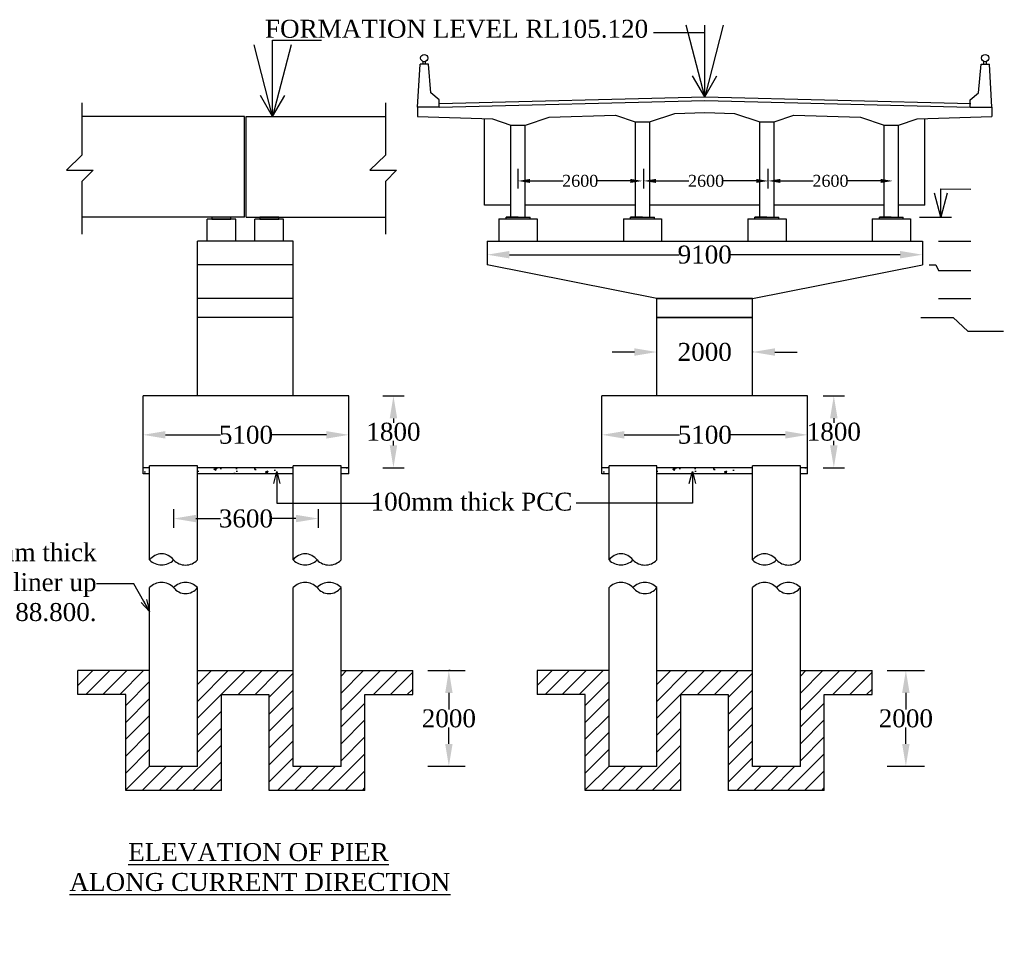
# Model space of a CAD drawing. Header units: millimetres. Extents: x 103078 to 25259364, y -3207472 to 3138455.
# Tile 7 of 12: x 8354938 to 8396086, y -1151774 to -1112699. Entities that reach past the tile are written whole.
import ezdxf

# ---------------------------------------------------------------- set-up
doc = ezdxf.new("R2010")
doc.units = ezdxf.units.MM
doc.header["$LTSCALE"] = 60
doc.header["$MEASUREMENT"] = 0
doc.styles.get("Standard").update_dxf_attribs({"font": 'times.ttf'})
doc.styles.add('style1', font='txt.shx', dxfattribs={"height": 1})
doc.dimstyles.get("Standard").update_dxf_attribs({"dimtxt": 400, "dimasz": 215, "dimexe": 0.18, "dimexo": 0.0625, "dimgap": 0.09, "dimtad": 0, "dimtih": 1, "dimtoh": 1, "dimdec": 0, "dimzin": 4, "dimdsep": 46, "dimtxsty": 'Standard', "dimblk": 'OPEN90', "dimcen": 0, "dimadec": 0, "dimazin": 1, "dimtfac": 1, "dimtdec": 0, "dimtix": 1, "dimtofl": 0, "dimtmove": 0, "dimatfit": 3, "dimldrblk": 'OPEN30', "dimfxl": 1, "dimtolj": 1, "dimtzin": 0, "dimarcsym": 0})

# ---------------------------------------------------------------- blocks, each defined once
blk = doc.blocks.new('*D130')
at = {"color": 0, "linetype": 'Continuous', "lineweight": -2, "transparency": 16777216}
for p, q in [((8370557, -1128431), (8370557, -1128431)), ((8370557, -1129366), (8370557, -1129549)), ((8370557, -1130495), (8370557, -1130312)), ((8370557, -1131430), (8370557, -1131430))]:
    blk.add_line(p, q, dxfattribs=at)
for points in [[(8370401, -1129366), (8370713, -1129366), (8370557, -1128431)], [(8370401, -1130495), (8370713, -1130495), (8370557, -1131430)]]:
    blk.add_solid(points, dxfattribs=at)
at = {"layer": 'Defpoints', "color": 0, "linetype": 'Continuous', "lineweight": -2, "transparency": 16777216}
for p in [(8370557, -1128431), (8370557, -1131430), (8370557, -1131430)]:
    blk.add_point(p, dxfattribs=at)
at = {"color": 0, "linetype": 'Continuous', "transparency": 16777216, "insert": (8370557, -1129931), "char_height": 500, "attachment_point": 5}
blk.add_mtext('\\A1;{\\fTimes New Roman|b0|i0|c0|p18;\\H1.5x;1800}', dxfattribs=at)
blk = doc.blocks.new('*D131')
at = {"color": 0, "linetype": 'Continuous', "lineweight": -2, "transparency": 16777216}
for p, q in [((8379270, -1130056), (8379270, -1130056)), ((8380205, -1130056), (8382508, -1130056)), ((8386933, -1130056), (8384630, -1130056)), ((8387868, -1130056), (8387868, -1130056))]:
    blk.add_line(p, q, dxfattribs=at)
for points in [[(8380205, -1129900), (8380205, -1130212), (8379270, -1130056)], [(8386933, -1129900), (8386933, -1130212), (8387868, -1130056)]]:
    blk.add_solid(points, dxfattribs=at)
at = {"layer": 'Defpoints', "color": 0, "linetype": 'Continuous', "lineweight": -2, "transparency": 16777216}
for p in [(8379270, -1130056), (8387868, -1130056), (8387868, -1130056)]:
    blk.add_point(p, dxfattribs=at)
at = {"color": 0, "linetype": 'Continuous', "transparency": 16777216, "insert": (8383569, -1130056), "char_height": 500, "attachment_point": 5}
blk.add_mtext('\\A1;{\\fTimes New Roman|b0|i0|c0|p18;\\H1.5x;5100}', dxfattribs=at)
blk = doc.blocks.new('*D135')
at = {"color": 0, "linetype": 'Continuous', "lineweight": -2, "transparency": 16777216}
for p, q in [((8391972, -1139914), (8391972, -1139914)), ((8391972, -1140849), (8391972, -1141532)), ((8391972, -1142978), (8391972, -1142295)), ((8391972, -1143913), (8391972, -1143913))]:
    blk.add_line(p, q, dxfattribs=at)
for points in [[(8391816, -1140849), (8392128, -1140849), (8391972, -1139914)], [(8391816, -1142978), (8392128, -1142978), (8391972, -1143913)]]:
    blk.add_solid(points, dxfattribs=at)
at = {"layer": 'Defpoints', "color": 0, "linetype": 'Continuous', "lineweight": -2, "transparency": 16777216}
for p in [(8391972, -1139914), (8391972, -1143913), (8391972, -1143913)]:
    blk.add_point(p, dxfattribs=at)
at = {"color": 0, "linetype": 'Continuous', "transparency": 16777216, "insert": (8391972, -1141914), "char_height": 500, "attachment_point": 5}
blk.add_mtext('\\A1;{\\fTimes New Roman|b0|i0|c0|p18;\\H1.5x;2000}', dxfattribs=at)
blk = doc.blocks.new('*D136')
at = {"color": 0, "linetype": 'Continuous', "lineweight": -2, "transparency": 16777216}
for p, q in [((8360094, -1130056), (8360094, -1130056)), ((8361029, -1130056), (8363332, -1130056)), ((8367757, -1130056), (8365454, -1130056)), ((8368692, -1130056), (8368692, -1130056))]:
    blk.add_line(p, q, dxfattribs=at)
for points in [[(8361029, -1129900), (8361029, -1130212), (8360094, -1130056)], [(8367757, -1129900), (8367757, -1130212), (8368692, -1130056)]]:
    blk.add_solid(points, dxfattribs=at)
at = {"layer": 'Defpoints', "color": 0, "linetype": 'Continuous', "lineweight": -2, "transparency": 16777216}
for p in [(8360094, -1130056), (8368692, -1130056), (8368692, -1130056)]:
    blk.add_point(p, dxfattribs=at)
at = {"color": 0, "linetype": 'Continuous', "transparency": 16777216, "insert": (8364393, -1130056), "char_height": 500, "attachment_point": 5}
blk.add_mtext('\\A1;{\\fTimes New Roman|b0|i0|c0|p18;\\H1.5x;5100}', dxfattribs=at)
blk = doc.blocks.new('*D116')
at = {"color": 0, "linetype": 'Continuous', "lineweight": -2, "transparency": 16777216}
for p, q in [((8388961, -1128430), (8388961, -1128430)), ((8388961, -1129365), (8388961, -1129548)), ((8388961, -1130494), (8388961, -1130311)), ((8388961, -1131429), (8388961, -1131429))]:
    blk.add_line(p, q, dxfattribs=at)
for points in [[(8388805, -1129365), (8389117, -1129365), (8388961, -1128430)], [(8388805, -1130494), (8389117, -1130494), (8388961, -1131429)]]:
    blk.add_solid(points, dxfattribs=at)
at = {"layer": 'Defpoints', "color": 0, "linetype": 'Continuous', "lineweight": -2, "transparency": 16777216}
for p in [(8388961, -1128430), (8388961, -1131429), (8388961, -1131429)]:
    blk.add_point(p, dxfattribs=at)
at = {"color": 0, "linetype": 'Continuous', "transparency": 16777216, "insert": (8388961, -1129929), "char_height": 500, "attachment_point": 5}
blk.add_mtext('\\A1;{\\fTimes New Roman|b0|i0|c0|p18;\\H1.5x;1800}', dxfattribs=at)
blk = doc.blocks.new('*D117')
at = {"color": 0, "linetype": 'Continuous', "lineweight": -2, "transparency": 16777216}
for p, q in [((8372930, -1139914), (8372873, -1139914)), ((8372873, -1140849), (8372873, -1141532)), ((8372873, -1142978), (8372873, -1142295)), ((8372774, -1143913), (8372874, -1143913))]:
    blk.add_line(p, q, dxfattribs=at)
for points in [[(8372718, -1140849), (8373029, -1140849), (8372873, -1139914)], [(8372718, -1142978), (8373029, -1142978), (8372873, -1143913)]]:
    blk.add_solid(points, dxfattribs=at)
at = {"layer": 'Defpoints', "color": 0, "linetype": 'Continuous', "lineweight": -2, "transparency": 16777216}
for p in [(8372930, -1139914), (8372774, -1143913), (8372873, -1143913)]:
    blk.add_point(p, dxfattribs=at)
at = {"color": 0, "linetype": 'Continuous', "transparency": 16777216, "insert": (8372873, -1141914), "char_height": 500, "attachment_point": 5}
blk.add_mtext('\\A1;{\\fTimes New Roman|b0|i0|c0|p18;\\H1.5x;2000}', dxfattribs=at)
blk = doc.blocks.new('*D137')
at = {"color": 0, "linetype": 'Continuous', "lineweight": -2, "transparency": 16777216}
for p, q in [((8374469, -1122451), (8374469, -1122524)), ((8375404, -1122524), (8382500, -1122524)), ((8391728, -1122524), (8384632, -1122524)), ((8392663, -1122451), (8392663, -1122524))]:
    blk.add_line(p, q, dxfattribs=at)
for points in [[(8375404, -1122368), (8375404, -1122680), (8374469, -1122524)], [(8391728, -1122368), (8391728, -1122680), (8392663, -1122524)]]:
    blk.add_solid(points, dxfattribs=at)
at = {"layer": 'Defpoints', "color": 0, "linetype": 'Continuous', "lineweight": -2, "transparency": 16777216}
for p in [(8374469, -1122451), (8392663, -1122451), (8392663, -1122524)]:
    blk.add_point(p, dxfattribs=at)
at = {"color": 0, "linetype": 'Continuous', "transparency": 16777216, "insert": (8383566, -1122524), "char_height": 500, "attachment_point": 5}
blk.add_mtext('\\A1;{\\fTimes New Roman|b0|i0|c0|p18;\\H1.5x;9100}', dxfattribs=at)
blk = doc.blocks.new('*D129')
at = {"color": 0, "linetype": 'Continuous', "lineweight": -2, "transparency": 16777216}
for p, q in [((8380631, -1126593), (8379696, -1126593)), ((8381566, -1126593), (8381566, -1126593)), ((8385565, -1126577), (8385565, -1126593)), ((8386500, -1126593), (8387435, -1126593))]:
    blk.add_line(p, q, dxfattribs=at)
for points in [[(8380631, -1126437), (8380631, -1126749), (8381566, -1126593)], [(8386500, -1126437), (8386500, -1126749), (8385565, -1126593)]]:
    blk.add_solid(points, dxfattribs=at)
at = {"layer": 'Defpoints', "color": 0, "linetype": 'Continuous', "lineweight": -2, "transparency": 16777216}
for p in [(8381566, -1126593), (8385565, -1126577), (8385565, -1126593)]:
    blk.add_point(p, dxfattribs=at)
at = {"color": 0, "linetype": 'Continuous', "transparency": 16777216, "insert": (8383566, -1126593), "char_height": 500, "attachment_point": 5}
blk.add_mtext('\\A1;{\\fTimes New Roman|b0|i0|c0|p18;\\H1.5x;2000}', dxfattribs=at)
blk = doc.blocks.new('*D121')
at = {"color": 0, "linetype": 'Continuous', "lineweight": -2, "transparency": 16777216}
for p, q in [((8361368, -1133556), (8361368, -1133556)), ((8362303, -1133556), (8363326, -1133556)), ((8366479, -1133556), (8365456, -1133556)), ((8367414, -1133556), (8367414, -1133555))]:
    blk.add_line(p, q, dxfattribs=at)
for points in [[(8362303, -1133400), (8362303, -1133711), (8361368, -1133556)], [(8366479, -1133400), (8366479, -1133711), (8367414, -1133556)]]:
    blk.add_solid(points, dxfattribs=at)
at = {"layer": 'Defpoints', "color": 0, "linetype": 'Continuous', "lineweight": -2, "transparency": 16777216}
for p in [(8361368, -1133555), (8367414, -1133556), (8367414, -1133556)]:
    blk.add_point(p, dxfattribs=at)
at = {"color": 0, "linetype": 'Continuous', "transparency": 16777216, "insert": (8364391, -1133556), "char_height": 500, "attachment_point": 5}
blk.add_mtext('\\A1;{\\fTimes New Roman|b0|i0|c0|p18;\\H1.5x;3600}', dxfattribs=at)
blk = doc.blocks.new('*D215')
at = {"color": 0, "linetype": 'Continuous', "lineweight": -2, "ltscale": 2, "transparency": 16777216}
for p, q in [((8375763, -1119752), (8375763, -1118940)), ((8376263, -1119440), (8377645, -1119440)), ((8380461, -1119440), (8379079, -1119440))]:
    blk.add_line(p, q, dxfattribs=at)
for points in [[(8376263, -1119356), (8376263, -1119523), (8375763, -1119440)], [(8380461, -1119356), (8380461, -1119523), (8380961, -1119440)]]:
    blk.add_solid(points, dxfattribs=at)
at = {"layer": 'Defpoints', "color": 0, "linetype": 'Continuous', "lineweight": -2, "ltscale": 2, "transparency": 16777216}
for p in [(8380961, -1119440), (8375763, -1120252), (8380961, -1120252)]:
    blk.add_point(p, dxfattribs=at)
at = {"color": 0, "linetype": 'Continuous', "lineweight": -2, "ltscale": 2, "transparency": 16777216, "insert": (8378362, -1119440), "char_height": 500, "attachment_point": 5}
blk.add_mtext('\\A1;2600', dxfattribs=at)
blk = doc.blocks.new('*D217')
at = {"color": 0, "linetype": 'Continuous', "lineweight": -2, "ltscale": 2, "transparency": 16777216}
for p, q in [((8381024, -1119752), (8381024, -1118940)), ((8381524, -1119440), (8382906, -1119440)), ((8385722, -1119440), (8384341, -1119440))]:
    blk.add_line(p, q, dxfattribs=at)
for points in [[(8381524, -1119356), (8381524, -1119523), (8381024, -1119440)], [(8385722, -1119356), (8385722, -1119523), (8386222, -1119440)]]:
    blk.add_solid(points, dxfattribs=at)
at = {"layer": 'Defpoints', "color": 0, "linetype": 'Continuous', "lineweight": -2, "ltscale": 2, "transparency": 16777216}
for p in [(8386222, -1119440), (8381024, -1120252), (8386222, -1120252)]:
    blk.add_point(p, dxfattribs=at)
at = {"color": 0, "linetype": 'Continuous', "lineweight": -2, "ltscale": 2, "transparency": 16777216, "insert": (8383623, -1119440), "char_height": 500, "attachment_point": 5}
blk.add_mtext('\\A1;2600', dxfattribs=at)
blk = doc.blocks.new('*D218')
at = {"color": 0, "linetype": 'Continuous', "lineweight": -2, "ltscale": 2, "transparency": 16777216}
for p, q in [((8386222, -1119752), (8386222, -1118940)), ((8386722, -1119440), (8388104, -1119440)), ((8390921, -1119440), (8389539, -1119440))]:
    blk.add_line(p, q, dxfattribs=at)
for points in [[(8386722, -1119356), (8386722, -1119523), (8386222, -1119440)], [(8390921, -1119356), (8390921, -1119523), (8391421, -1119440)]]:
    blk.add_solid(points, dxfattribs=at)
at = {"layer": 'Defpoints', "color": 0, "linetype": 'Continuous', "lineweight": -2, "ltscale": 2, "transparency": 16777216}
for p in [(8391421, -1119440), (8386222, -1120252), (8391421, -1120252)]:
    blk.add_point(p, dxfattribs=at)
at = {"color": 0, "linetype": 'Continuous', "lineweight": -2, "ltscale": 2, "transparency": 16777216, "insert": (8388821, -1119440), "char_height": 500, "attachment_point": 5}
blk.add_mtext('\\A1;2600', dxfattribs=at)

msp = doc.modelspace()

# ---------------------------------------------------------------- hatches: boundary and pattern name
at = {"linetype": 'Continuous'}
h = msp.add_hatch(color=256, dxfattribs=at)
h.dxf.hatch_style = 1
h.paths.add_polyline_path([(8363767.7, -1120951.9), (8363767.7, -1121031.9), (8362968, -1121031.9), (8362968, -1120951.9)])
h = msp.add_hatch(color=256, dxfattribs=at)
h.dxf.hatch_style = 1
h.paths.add_polyline_path([(8365767.1, -1120951.9), (8365767.1, -1121031.9), (8364967.3, -1121031.9), (8364967.3, -1120951.9)])
h = msp.add_hatch(color=256, dxfattribs=at)
h.dxf.hatch_style = 1
h.paths.add_polyline_path([(8375768.2, -1121029.9), (8375768.2, -1120951.9), (8375268.3, -1120951.9), (8375268.3, -1121029.9)])
h.paths.add_polyline_path([(8375768.2, -1121029.9), (8376268, -1121029.9), (8376268, -1120951.9), (8375768.2, -1120951.9)])
h = msp.add_hatch(color=256, dxfattribs=at)
h.dxf.hatch_style = 1
h.paths.add_polyline_path([(8380966.6, -1121029.9), (8380966.6, -1120951.9), (8380466.8, -1120951.9), (8380466.8, -1121029.9)])
h.paths.add_polyline_path([(8380966.6, -1121029.9), (8381466.5, -1121029.9), (8381466.5, -1120951.9), (8380966.6, -1120951.9)])
h = msp.add_hatch(color=256, dxfattribs=at)
h.dxf.hatch_style = 1
h.paths.add_polyline_path([(8380966.6, -1121029.9), (8380966.6, -1120951.9), (8380466.8, -1120951.9), (8380466.8, -1121029.9)])
h.paths.add_polyline_path([(8380966.6, -1121029.9), (8381466.5, -1121029.9), (8381466.5, -1120951.9), (8380966.6, -1120951.9)])
h = msp.add_hatch(color=256, dxfattribs=at)
h.dxf.hatch_style = 1
h.paths.add_polyline_path([(8386165, -1121029.9), (8386165, -1120951.9), (8385665.2, -1120951.9), (8385665.2, -1121029.9)])
h.paths.add_polyline_path([(8386165, -1121029.9), (8386664.9, -1121029.9), (8386664.9, -1120951.9), (8386165, -1120951.9)])
h = msp.add_hatch(color=256, dxfattribs=at)
h.dxf.hatch_style = 1
h.paths.add_polyline_path([(8386165, -1121029.9), (8386165, -1120951.9), (8385665.2, -1120951.9), (8385665.2, -1121029.9)])
h.paths.add_polyline_path([(8386165, -1121029.9), (8386664.9, -1121029.9), (8386664.9, -1120951.9), (8386165, -1120951.9)])
h = msp.add_hatch(color=256, dxfattribs=at)
h.dxf.hatch_style = 1
h.paths.add_polyline_path([(8391363.5, -1121029.9), (8391363.5, -1120951.9), (8390863.6, -1120951.9), (8390863.6, -1121029.9)])
h.paths.add_polyline_path([(8391363.5, -1121029.9), (8391863.3, -1121029.9), (8391863.3, -1120951.9), (8391363.5, -1120951.9)])
h = msp.add_hatch(color=256, dxfattribs=at)
h.dxf.hatch_style = 1
h.paths.add_polyline_path([(8391363.5, -1121029.9), (8391363.5, -1120951.9), (8390863.6, -1120951.9), (8390863.6, -1121029.9)])
h.paths.add_polyline_path([(8391363.5, -1121029.9), (8391863.3, -1121029.9), (8391863.3, -1120951.9), (8391363.5, -1120951.9)])
at = {"linetype": 'Continuous', "lineweight": -2, "ltscale": 2}
h = msp.add_hatch(dxfattribs=at)
h.set_pattern_fill('AR-CONC', color=256, scale=150)
h.set_pattern_definition([(50, (323160.7, 0), (1075.89027, -94.1282), [112.5, -1237.5]), (355, (323160.7, 0), (-208.127, 1128.2882), [90, -990]), (100.451444, (323250.3, -7.8), (867.76327, 1034.15999), [95.61029, -1051.71317]), (46.1842, (323160.7, 300), (1600.862, -248.27892), [168.75, -1856.25]), (96.635635, (323294.1, 279.3), (1401.99292, 1461.1779), [143.4155, -1577.57064]), (351.184164, (323160.7, 300), (1401.99292, 1461.1779), [135, -1485]), (21, (323310.7, 225), (895.36058, -603.92834), [112.5, -1237.5]), (326, (323310.7, 225), (364.973, 1087.72507), [90, -990]), (71.451445, (323385.3, 174.7), (1260.33357, 483.79673), [95.61029, -1051.71317]), (37.5, (323160.68, 0), (18.239783, 499.34078), [0, -978, 0, -1005, 0, -993.75]), (7.5, (323160.7, 0), (394.604306, 591.617568), [0, -573, 0, -955.5, 0, -378.75]), (327.5, (322826.18, 0), (800.733654, -33.832308), [0, -375, 0, -1170, 0, -1552.5]), (317.5, (322676.2, 0), (874.779254, 150.157473), [0, -487.5, 0, -777, 0, -1102.5])])
h.paths.add_polyline_path([(8360368.7, -1131430.2), (8360094.3, -1131430.2), (8360094.3, -1131680.2), (8360368.7, -1131680.2)])
h.paths.add_polyline_path([(8366366.9, -1131430.2), (8362368.1, -1131430.2), (8362368.1, -1131680.2), (8366366.9, -1131680.2)])
h.paths.add_polyline_path([(8368691.7, -1131430.2), (8368366.3, -1131430.2), (8368366.3, -1131680.2), (8368691.7, -1131680.2)])
h = msp.add_hatch(dxfattribs=at)
h.set_pattern_fill('AR-CONC', color=256, scale=150)
h.set_pattern_definition([(50, (342336.55, 0), (1075.89027, -94.1282), [112.5, -1237.5]), (355, (342336.5, 0), (-208.127, 1128.2882), [90, -990]), (100.451444, (342426.2, -7.8), (867.76327, 1034.15999), [95.61029, -1051.71317]), (46.1842, (342336.5, 300), (1600.862, -248.27892), [168.75, -1856.25]), (96.635635, (342470, 279.3), (1401.99292, 1461.1779), [143.4155, -1577.57064]), (351.184164, (342336.5, 300), (1401.99292, 1461.1779), [135, -1485]), (21, (342486.55, 225), (895.36058, -603.92834), [112.5, -1237.5]), (326, (342486.5, 225), (364.973, 1087.72507), [90, -990]), (71.451445, (342561.2, 174.7), (1260.33357, 483.79673), [95.61029, -1051.71317]), (37.5, (342336.55, 0), (18.239783, 499.34078), [0, -978, 0, -1005, 0, -993.75]), (7.5, (342336.55, 0), (394.604306, 591.617568), [0, -573, 0, -955.5, 0, -378.75]), (327.5, (342002.05, 0), (800.733654, -33.832308), [0, -375, 0, -1170, 0, -1552.5]), (317.5, (341852.05, 0), (874.779254, 150.157473), [0, -487.5, 0, -777, 0, -1102.5])])
h.paths.add_polyline_path([(8379544.6, -1131430.2), (8379270.2, -1131430.2), (8379270.2, -1131680.2), (8379544.6, -1131680.2)])
h.paths.add_polyline_path([(8385542.8, -1131430.2), (8381544, -1131430.2), (8381544, -1131680.2), (8385542.8, -1131680.2)])
h.paths.add_polyline_path([(8387867.6, -1131430.2), (8387542.2, -1131430.2), (8387542.2, -1131680.2), (8387867.6, -1131680.2)])
at = {"linetype": 'Continuous', "transparency": 33554559}
h = msp.add_hatch(dxfattribs=at)
h.set_pattern_fill('ANSI31', color=256, scale=3998.790469)
h.set_pattern_definition([(45, (8371365.4, -1144924.76), (-353.446, 353.446), [])])
h.paths.add_polyline_path([(8360368.7, -1139914.1), (8357369.6, -1139914.1), (8357369.6, -1140913.8), (8359369, -1140913.8), (8359369, -1144924.8), (8363367.8, -1144924.8), (8363367.8, -1140926), (8365367.2, -1140926), (8365367.2, -1144924.8), (8369366, -1144924.8), (8369366, -1140913.8), (8371365.4, -1140913.8), (8371365.4, -1139914.1), (8368366.3, -1139914.1), (8368366.3, -1143925.1), (8366366.9, -1143925.1), (8366366.9, -1139926.3), (8362368.1, -1139926.3), (8362368.1, -1143925.1), (8360368.7, -1143925.1)])
h = msp.add_hatch(dxfattribs=at)
h.set_pattern_fill('ANSI31', color=256, scale=3998.790469)
h.set_pattern_definition([(45, (8390563.7, -1144924.76), (-353.446, 353.446), [])])
h.paths.add_polyline_path([(8379567, -1139914.1), (8376567.9, -1139914.1), (8376567.9, -1140913.8), (8378567.3, -1140913.8), (8378567.3, -1144924.8), (8382566.1, -1144924.8), (8382566.1, -1140926), (8384565.5, -1140926), (8384565.5, -1144924.8), (8388564.3, -1144924.8), (8388564.3, -1140913.8), (8390563.7, -1140913.8), (8390563.7, -1139914.1), (8387564.6, -1139914.1), (8387564.6, -1143925.1), (8385565.2, -1143925.1), (8385565.2, -1139926.3), (8381566.4, -1139926.3), (8381566.4, -1143925.1), (8379567, -1143925.1)])

# ---------------------------------------------------------------- linework, layer by layer
at = {"linetype": 'Continuous'}
for p, q in [((8371569.4, -1116353.3), (8371669.4, -1114553.8)), ((8372019.3, -1114553.8), (8371669.4, -1114553.8)), ((8371794.4, -1114553.8), (8371794.4, -1114445.4)), ((8371894.4, -1114553.8), (8371894.4, -1114445.4)), ((8372119.3, -1115753.4), (8372019.3, -1114553.8)), ((8395012.4, -1115753.4), (8395112.3, -1114553.8)), ((8395112.3, -1114553.8), (8395462.2, -1114553.8)), ((8395237.3, -1114553.8), (8395237.3, -1114445.4)), ((8395337.3, -1114553.8), (8395337.3, -1114445.4)), ((8395562.2, -1116353.3), (8395462.2, -1114553.8)), ((8383565.8, -1115927.4), (8383056.5, -1115048.8)), ((8383565.8, -1115927.4), (8384075.1, -1115048.8)), ((8365508.7, -1116753.1), (8364999.4, -1115874.6)), ((8365508.7, -1116753.1), (8366018, -1115874.6)), ((8372469.2, -1116053.4), (8372119.3, -1115753.4)), ((8394662.5, -1116053.4), (8395012.4, -1115753.4)), ((8357540.6, -1116177), (8357540.6, -1118362.4)), ((8370220, -1116177), (8370220, -1118362.4)), ((8372469.2, -1116353.3), (8371569.4, -1116353.3)), ((8372469.2, -1116353.3), (8372469.2, -1116053.4)), ((8394662.5, -1116353.3), (8394662.5, -1116053.4)), ((8394662.5, -1116353.3), (8395562.2, -1116353.3)), ((8364327.5, -1116753.1), (8357540.6, -1116753.1)), ((8364327.5, -1120951.9), (8364327.5, -1116753.1)), ((8364407.5, -1120951.9), (8364407.5, -1116753.1)), ((8364407.5, -1116753.1), (8370220, -1116753.1)), ((8371569.4, -1116753.1), (8374696.1, -1116849.2)), ((8392438, -1116847.2), (8395562.2, -1116753.1)), ((8374368.6, -1120452), (8374368.6, -1116839.1)), ((8375468.3, -1120951.9), (8375468.3, -1117106.6)), ((8375469.9, -1117107.1), (8376069.7, -1117107.1)), ((8376068.1, -1120951.9), (8376068.1, -1117107.1)), ((8380664, -1116966.2), (8381263.9, -1116966.2)), ((8380666.7, -1120951.9), (8380666.7, -1116966.2)), ((8381266.5, -1120951.9), (8381266.5, -1116965.4)), ((8385865.1, -1120951.9), (8385865.1, -1116964.7)), ((8385867.8, -1116965.6), (8386467.6, -1116965.6)), ((8386464.9, -1120951.9), (8386464.9, -1116965.6)), ((8391063.6, -1120951.9), (8391063.6, -1117105.5)), ((8391063.6, -1117105.5), (8391663.4, -1117105.5)), ((8391663.4, -1120951.9), (8391663.4, -1117105.5)), ((8392763, -1120452), (8392763, -1116837.5)), ((8357540.6, -1118362.4), (8356886.8, -1118986.9)), ((8370220, -1118362.4), (8369566.2, -1118986.9)), ((8356886.8, -1118986.9), (8358011.5, -1118986.9)), ((8358011.5, -1118986.9), (8357540.6, -1119460.8)), ((8369566.2, -1118986.9), (8370690.8, -1118986.9)), ((8370690.8, -1118986.9), (8370220, -1119460.8)), ((8357540.6, -1119460.8), (8357540.6, -1121668.4)), ((8370220, -1119460.8), (8370220, -1121668.4)), ((8375468.3, -1120452), (8374368.6, -1120452)), ((8380666.7, -1120452), (8376068.1, -1120452)), ((8385865.1, -1120452), (8381266.5, -1120452)), ((8391063.6, -1120452), (8386464.9, -1120452)), ((8392763, -1120452), (8391663.4, -1120452)), ((8364327.5, -1120951.9), (8357540.6, -1120951.9)), ((8362768, -1121951.6), (8362768, -1121031.9)), ((8363967.6, -1121951.6), (8363967.6, -1121031.9)), ((8364407.5, -1120951.9), (8370220, -1120951.9)), ((8364767.4, -1121951.6), (8364767.4, -1121031.9)), ((8365967, -1121951.6), (8365967, -1121031.9)), ((8375268.3, -1121029.9), (8375268.3, -1120951.9)), ((8375768.2, -1120951.9), (8375268.3, -1120951.9)), ((8375268.3, -1120951.9), (8376268, -1120951.9)), ((8376268, -1121029.9), (8376268, -1120951.9)), ((8380466.8, -1121029.9), (8380466.8, -1120951.9)), ((8380466.8, -1121029.9), (8380466.8, -1120951.9)), ((8380966.6, -1120951.9), (8380466.8, -1120951.9)), ((8380466.8, -1120951.9), (8381466.5, -1120951.9)), ((8381466.5, -1121029.9), (8381466.5, -1120951.9)), ((8381466.5, -1121029.9), (8381466.5, -1120951.9)), ((8385665.2, -1121029.9), (8385665.2, -1120951.9)), ((8385665.2, -1121029.9), (8385665.2, -1120951.9)), ((8386165, -1120951.9), (8385665.2, -1120951.9)), ((8385665.2, -1120951.9), (8386664.9, -1120951.9)), ((8386664.9, -1121029.9), (8386664.9, -1120951.9)), ((8386664.9, -1121029.9), (8386664.9, -1120951.9)), ((8390863.6, -1121029.9), (8390863.6, -1120951.9)), ((8390863.6, -1121029.9), (8390863.6, -1120951.9)), ((8391363.5, -1120951.9), (8390863.6, -1120951.9)), ((8390863.6, -1120951.9), (8391863.3, -1120951.9)), ((8391863.3, -1121029.9), (8391863.3, -1120951.9)), ((8391863.3, -1121029.9), (8391863.3, -1120951.9)), ((8392537.7, -1120951.9), (8393884.1, -1120951.9)), ((8362368.1, -1128431.2), (8362368.1, -1121951.6)), ((8366366.9, -1128431.2), (8366366.9, -1121951.6)), ((8393337.5, -1121951.6), (8394683.8, -1121951.6)), ((8381566.4, -1124350.8), (8374468.6, -1122951.3)), ((8385565.2, -1124350.8), (8392663.1, -1122951.3)), ((8392946.9, -1122951.3), (8393230.6, -1122951.3)), ((8393230.6, -1122951.3), (8393337.5, -1123181.2)), ((8393337.5, -1123181.2), (8394683.8, -1123181.2)), ((8381566.4, -1128431.2), (8381566.4, -1124350.8)), ((8385565.2, -1128431.2), (8385565.2, -1124350.8)), ((8393337.5, -1124350.8), (8394683.8, -1124350.8)), ((8392595.9, -1125150.6), (8393942.3, -1125150.6)), ((8393942.3, -1125150.6), (8394556.6, -1125724.1)), ((8394556.6, -1125724.1), (8396048.3, -1125724.1)), ((8368691.7, -1128431.2), (8360094.3, -1128431.2)), ((8360094.3, -1131680.2), (8360094.3, -1128431.2)), ((8368691.7, -1131680.2), (8368691.7, -1128431.2)), ((8370114.9, -1128431.2), (8370999.1, -1128431.2)), ((8387867.6, -1128431.2), (8379270.2, -1128431.2)), ((8379270.2, -1131680.2), (8379270.2, -1128431.2)), ((8387867.6, -1131680.2), (8387867.6, -1128431.2)), ((8388518.6, -1128429.6), (8389402.9, -1128429.6)), ((8360368.7, -1131430.2), (8360094.3, -1131430.2)), ((8362368.1, -1131355.2), (8360368.7, -1131355.2)), ((8360368.7, -1135284.7), (8360368.7, -1131355.2)), ((8362368.1, -1135284.7), (8362368.1, -1131355.2)), ((8366366.9, -1131430.2), (8362368.1, -1131430.2)), ((8368366.3, -1131355.2), (8366366.9, -1131355.2)), ((8366366.9, -1135284.7), (8366366.9, -1131355.2)), ((8368366.3, -1135284.7), (8368366.3, -1131355.2)), ((8368691.7, -1131430.2), (8368366.3, -1131430.2)), ((8370114.9, -1131430.2), (8370999.1, -1131430.2)), ((8379567, -1131430.2), (8379270.2, -1131430.2)), ((8379544.6, -1131430.2), (8379270.2, -1131430.2)), ((8379567, -1135284.7), (8379567, -1131355.2)), ((8381566.4, -1131355.2), (8379567, -1131355.2)), ((8385542.8, -1131430.2), (8381544, -1131430.2)), ((8381566.4, -1135284.7), (8381566.4, -1131355.2)), ((8385565.2, -1131430.2), (8381566.4, -1131430.2)), ((8385565.2, -1135284.7), (8385565.2, -1131355.2)), ((8387564.6, -1131355.2), (8385565.2, -1131355.2)), ((8387867.6, -1131430.2), (8387542.2, -1131430.2)), ((8387564.6, -1135284.7), (8387564.6, -1131355.2)), ((8387867.6, -1131430.2), (8387564.6, -1131430.2)), ((8388518.6, -1131428.7), (8389402.9, -1131428.7)), ((8360368.7, -1131680.2), (8360094.3, -1131680.2)), ((8366366.9, -1131680.2), (8362368.1, -1131680.2)), ((8368691.7, -1131680.2), (8368366.3, -1131680.2)), ((8379544.6, -1131680.2), (8379270.2, -1131680.2)), ((8385565.2, -1131680.2), (8381566.4, -1131680.2)), ((8387867.6, -1131680.2), (8387564.6, -1131680.2)), ((8360368.7, -1143925.1), (8360368.7, -1136441)), ((8362368.1, -1143925.1), (8362368.1, -1136441)), ((8366366.9, -1143925.1), (8366366.9, -1136441)), ((8368366.3, -1143925.1), (8368366.3, -1136441)), ((8379567, -1143925.1), (8379567, -1136441)), ((8381566.4, -1143925.1), (8381566.4, -1136441)), ((8385565.2, -1143925.1), (8385565.2, -1136441)), ((8387564.6, -1143925.1), (8387564.6, -1136441)), ((8357369.6, -1140913.8), (8357369.6, -1139914.1)), ((8360368.7, -1139914.1), (8357369.6, -1139914.1)), ((8366366.9, -1139926.3), (8362368.1, -1139926.3)), ((8368366.3, -1139914.1), (8371365.4, -1139914.1)), ((8371365.4, -1140913.8), (8371365.4, -1139914.1)), ((8371993.5, -1139914.1), (8373554.2, -1139914.1)), ((8379567, -1139914.1), (8376567.9, -1139914.1)), ((8385565.2, -1139926.3), (8381566.4, -1139926.3)), ((8387564.6, -1139914.1), (8390563.7, -1139914.1)), ((8390563.7, -1140913.8), (8390563.7, -1139914.1)), ((8391191.8, -1139914.1), (8392752.5, -1139914.1)), ((8359369, -1140913.8), (8357369.6, -1140913.8)), ((8359369, -1144924.8), (8359369, -1140913.8)), ((8363367.8, -1144924.8), (8363367.8, -1140926)), ((8365367.2, -1140926), (8363367.8, -1140926)), ((8365367.2, -1144924.8), (8365367.2, -1140926)), ((8369366, -1144924.8), (8369366, -1140913.8)), ((8369366, -1144924.8), (8369366, -1140913.8)), ((8369366, -1140913.8), (8371365.4, -1140913.8)), ((8378567.3, -1140913.8), (8376567.9, -1140913.8)), ((8378567.3, -1144924.8), (8378567.3, -1140913.8)), ((8382566.1, -1144924.8), (8382566.1, -1140926)), ((8384565.5, -1140926), (8382566.1, -1140926)), ((8384565.5, -1144924.8), (8384565.5, -1140926)), ((8388564.3, -1144924.8), (8388564.3, -1140913.8)), ((8388564.3, -1144924.8), (8388564.3, -1140913.8)), ((8388564.3, -1140913.8), (8390563.7, -1140913.8)), ((8362368.1, -1143925.1), (8360368.7, -1143925.1)), ((8362368.1, -1143925.1), (8360368.7, -1143925.1)), ((8368366.3, -1143925.1), (8366366.9, -1143925.1)), ((8368366.3, -1143925.1), (8366366.9, -1143925.1)), ((8371993.5, -1143912.9), (8373554.2, -1143912.9)), ((8381566.4, -1143925.1), (8379567, -1143925.1)), ((8381566.4, -1143925.1), (8379567, -1143925.1)), ((8387564.6, -1143925.1), (8385565.2, -1143925.1)), ((8387564.6, -1143925.1), (8385565.2, -1143925.1)), ((8391191.8, -1143912.9), (8392752.5, -1143912.9)), ((8363367.8, -1144924.8), (8359369, -1144924.8)), ((8369366, -1144924.8), (8365367.2, -1144924.8)), ((8382566.1, -1144924.8), (8378567.3, -1144924.8)), ((8388564.3, -1144924.8), (8384565.5, -1144924.8))]:
    msp.add_line(p, q, dxfattribs=at)
at = {"linetype": 'Continuous', "ltscale": 1000}
for p, q in [((8371569.4, -1116353.3), (8371569.4, -1116753.1)), ((8395562.2, -1116353.3), (8395562.2, -1116753.1)), ((8374968.4, -1121029.9), (8374968.4, -1121951.6)), ((8374968.4, -1121029.9), (8374968.4, -1121951.6)), ((8376567.9, -1121029.9), (8376567.9, -1121951.6)), ((8376567.9, -1121029.9), (8376567.9, -1121951.6)), ((8380166.8, -1121029.9), (8380166.8, -1121951.6)), ((8380166.8, -1121029.9), (8380166.8, -1121951.6)), ((8381766.4, -1121029.9), (8381766.4, -1121951.6)), ((8381766.4, -1121029.9), (8381766.4, -1121951.6)), ((8385365.3, -1121029.9), (8385365.3, -1121951.6)), ((8385365.3, -1121029.9), (8385365.3, -1121951.6)), ((8386964.8, -1121029.9), (8386964.8, -1121951.6)), ((8386964.8, -1121029.9), (8386964.8, -1121951.6)), ((8390563.7, -1121029.9), (8390563.7, -1121951.6)), ((8390563.7, -1121029.9), (8390563.7, -1121951.6)), ((8392163.2, -1121029.9), (8392163.2, -1121951.6)), ((8392163.2, -1121029.9), (8392163.2, -1121951.6)), ((8374468.6, -1121951.6), (8374468.6, -1122951.3)), ((8392663.1, -1121951.6), (8392663.1, -1122951.3))]:
    msp.add_line(p, q, dxfattribs=at)
at = {"linetype": 'Continuous', "ltscale": 100}
for p, q in [((8363967.6, -1121031.9), (8362768, -1121031.9)), ((8365967, -1121031.9), (8364767.4, -1121031.9)), ((8366366.9, -1121951.6), (8362368.1, -1121951.6)), ((8366366.9, -1122951.3), (8362368.1, -1122951.3)), ((8366366.9, -1124350.8), (8362368.1, -1124350.8)), ((8385565.2, -1124350.8), (8381566.4, -1124350.8)), ((8366366.9, -1125150.6), (8362368.1, -1125150.6)), ((8385565.2, -1125150.6), (8381566.4, -1125150.6)), ((8366392.4, -1128431.2), (8362393.6, -1128431.2)), ((8385568.3, -1128431.2), (8381569.5, -1128431.2))]:
    msp.add_line(p, q, dxfattribs=at)
at = {"linetype": 'Continuous', "ltscale": 5000}
for p, q in [((8374968.4, -1121029.9), (8376567.9, -1121029.9)), ((8375268.3, -1120951.9), (8376268, -1120951.9)), ((8380166.8, -1121029.9), (8381766.4, -1121029.9)), ((8380466.8, -1120951.9), (8381466.5, -1120951.9)), ((8380466.8, -1120951.9), (8381466.5, -1120951.9)), ((8385365.3, -1121029.9), (8386964.8, -1121029.9)), ((8385665.2, -1120951.9), (8386664.9, -1120951.9)), ((8385665.2, -1120951.9), (8386664.9, -1120951.9)), ((8390563.7, -1121029.9), (8392163.2, -1121029.9)), ((8390863.6, -1120951.9), (8391863.3, -1120951.9)), ((8390863.6, -1120951.9), (8391863.3, -1120951.9)), ((8374468.6, -1121951.6), (8392663.1, -1121951.6)), ((8381566.4, -1124350.8), (8385565.2, -1124350.8)), ((8381566.4, -1125150.6), (8385565.2, -1125150.6))]:
    msp.add_line(p, q, dxfattribs=at)
at = {"linetype": 'Continuous', "lineweight": -2, "ltscale": 2}
for p, q in [((8361368.4, -1133164.9), (8361368.4, -1133946.7)), ((8367413.7, -1133164.9), (8367413.7, -1133946.7)), ((8376567.9, -1139914.1), (8376567.9, -1140913.8))]:
    msp.add_line(p, q, dxfattribs=at)
at = {"linetype": 'Continuous'}
for points in [[(8372469.2, -1116203.3), (8383565.8, -1115927.4), (8394687.4, -1116203.9)], [(8372469.2, -1116353.3), (8383565.8, -1116077.4), (8394662.5, -1116353.3)], [(8374696.1, -1116849.2), (8375469.9, -1117107.1), (8376069.7, -1117107.1), (8377061.1, -1116776.7)], [(8377061.1, -1116776.7), (8379839.7, -1116691.5)], [(8379839.7, -1116691.5), (8380664, -1116966.2), (8381263.9, -1116966.2), (8382316, -1116615.5)], [(8382316, -1116615.5), (8383565.8, -1116577.2), (8384816.9, -1116615.3)], [(8384816.9, -1116615.3), (8385867.8, -1116965.6), (8386467.6, -1116965.6), (8387292.4, -1116690.6)], [(8387292.4, -1116690.6), (8390073, -1116775.3)], [(8390073, -1116775.3), (8391063.6, -1117105.5), (8391663.4, -1117105.5), (8392438, -1116847.2)]]:
    msp.add_lwpolyline(points, dxfattribs=at)
for points in [[(8363767.7, -1120951.9), (8362968, -1120951.9), (8362968, -1121031.9), (8363767.7, -1121031.9)], [(8365767.1, -1120951.9), (8364967.3, -1120951.9), (8364967.3, -1121031.9), (8365767.1, -1121031.9)]]:
    msp.add_lwpolyline(points, close=True, dxfattribs=at)
for centre in [(8371844.4, -1114302.1), (8395287.3, -1114302.1)]:
    msp.add_circle(centre, 151.8, dxfattribs=at)
for centre, radius, start, end in [((8360868.6, -1135655.8), 622.6, 36.59484, 143.40516), ((8360868.6, -1134794.3), 700.2, 224.45077, 315.54923), ((8361868.3, -1134809.2), 689.9, 223.56737, 316.43263), ((8366866.8, -1135655.8), 622.6, 36.59484, 143.40516), ((8366866.8, -1134794.3), 700.2, 224.45077, 315.54923), ((8367866.5, -1134809.2), 689.9, 223.56737, 316.43263), ((8380066.9, -1135655.8), 622.6, 36.59484, 143.40516), ((8380066.9, -1134794.3), 700.2, 224.45077, 315.54923), ((8381066.6, -1134809.2), 689.9, 223.56737, 316.43263), ((8386065.1, -1135655.8), 622.6, 36.59484, 143.40516), ((8386065.1, -1134794.3), 700.2, 224.45077, 315.54923), ((8387064.8, -1134809.2), 689.9, 223.56737, 316.43263), ((8360868.6, -1136916.4), 689.9, 43.56737, 136.43263), ((8361868.3, -1136931.3), 700.2, 44.45077, 135.54923), ((8361868.3, -1136069.8), 622.6, 216.59484, 323.40516), ((8366866.8, -1136916.4), 689.9, 43.56737, 136.43263), ((8367866.5, -1136931.3), 700.2, 44.45077, 135.54923), ((8367866.5, -1136069.8), 622.6, 216.59484, 323.40516), ((8380066.9, -1136916.4), 689.9, 43.56737, 136.43263), ((8381066.6, -1136931.3), 700.2, 44.45077, 135.54923), ((8381066.6, -1136069.8), 622.6, 216.59484, 323.40516), ((8386065.1, -1136916.4), 689.9, 43.56737, 136.43263), ((8387064.8, -1136931.3), 700.2, 44.45077, 135.54923), ((8387064.8, -1136069.8), 622.6, 216.59484, 323.40516)]:
    msp.add_arc(centre, radius, start, end, dxfattribs=at)

# ---------------------------------------------------------------- texts
at = {"linetype": 'Continuous', "insert": (8381203.5, -1113086.8), "char_height": 750, "attachment_point": 6}
msp.add_mtext('{\\fTimes New Roman|b0|i0|c0|p18;FORMATION LEVEL RL105.120 }', dxfattribs=at)
at = {"linetype": 'Continuous', "char_height": 750, "width": 8975.682, "attachment_point": 6}
for s, insert in [('100mm thick PCC', (8378034.4, -1132854)), ('6mm thick Permanent liner up to RL 88.800.', (8358150.3, -1136222.6))]:
    msp.add_mtext(s, dxfattribs=dict(at, insert=insert))
at = {"linetype": 'Continuous', "insert": (8353446.6, -1147123.6), "char_height": 750, "width": 22678.698, "attachment_point": 1, "style": 'style1'}
msp.add_mtext('\\pi6024.46095;{\\fTimes New Roman|b0|i0|c0|p18;\\LELEVATION OF PIER \\P\\pi3569.25186;ALONG CURRENT DIRECTION  }', dxfattribs=at)

# ---------------------------------------------------------------- dimensions: what is measured, and where the dimension line sits
at = {"linetype": 'Continuous', "lineweight": -2, "ltscale": 2}
for base, p1, p2, picture, middle in [((8380961.1, -1119439.6), (8375762.7, -1120252.1), (8380961.1, -1120252.1), '*D215', (8378361.9, -1119439.6)), ((8386222.5, -1119439.6), (8381024.1, -1120252.1), (8386222.5, -1120252.1), '*D217', (8383623.3, -1119439.6)), ((8391420.6, -1119439.6), (8386222.2, -1120252.1), (8391420.6, -1120252.1), '*D218', (8388821.4, -1119439.6))]:
    dim = msp.add_linear_dim(base=base, p1=p1, p2=p2, text='2600', dimstyle='Standard', override={"dimtxt": 500, "dimasz": 500, "dimexe": 500, "dimexo": 500, "dimse2": 1, "dimfxl": 300}, dxfattribs=at)
    dim.commit()
    dim.dimension.update_dxf_attribs({"geometry": picture, "text_midpoint": middle})
at = {"linetype": 'Continuous'}
for base, p1, p2, text, picture, middle in [((8392663.1, -1122524), (8374468.6, -1122451.4), (8392663.1, -1122451.4), '{\\fTimes New Roman|b0|i0|c0|p18;\\H1.5x;9100}', '*D137', (8383565.8, -1122524)), ((8385565.2, -1126592.9), (8381566.4, -1126592.9), (8385565.2, -1126577.4), '{\\fTimes New Roman|b0|i0|c0|p18;\\H1.5x;2000}', '*D129', (8383565.8, -1126592.9)), ((8368691.7, -1130055.7), (8360094.3, -1130055.7), (8368691.7, -1130055.7), '{\\fTimes New Roman|b0|i0|c0|p18;\\H1.5x;5100}', '*D136', (8364393, -1130055.7)), ((8387867.6, -1130055.7), (8379270.2, -1130055.7), (8387867.6, -1130055.7), '{\\fTimes New Roman|b0|i0|c0|p18;\\H1.5x;5100}', '*D131', (8383568.9, -1130055.7)), ((8367413.7, -1133555.7), (8361368.4, -1133555.5), (8367413.7, -1133555.7), '{\\fTimes New Roman|b0|i0|c0|p18;\\H1.5x;3600}', '*D121', (8364391.1, -1133555.7))]:
    dim = msp.add_linear_dim(base=base, p1=p1, p2=p2, text=text, dimstyle='Standard', override={"dimtxt": 500, "dimasz": 935, "dimfxl": 300}, dxfattribs=at)
    dim.commit()
    dim.dimension.update_dxf_attribs({"geometry": picture, "text_midpoint": middle})
for base, p1, p2, text, picture, middle in [((8370557, -1131430.2), (8370557, -1128431.2), (8370557, -1131430.2), '{\\fTimes New Roman|b0|i0|c0|p18;\\H1.5x;1800}', '*D130', (8370557, -1129930.7)), ((8388960.8, -1131428.7), (8388960.8, -1128429.6), (8388960.8, -1131428.7), '{\\fTimes New Roman|b0|i0|c0|p18;\\H1.5x;1800}', '*D116', (8388960.8, -1129929.2)), ((8372873.5, -1143912.9), (8372929.9, -1139914.1), (8372773.9, -1143912.9), '{\\fTimes New Roman|b0|i0|c0|p18;\\H1.5x;2000}', '*D117', (8372873.5, -1141913.5)), ((8391972.2, -1143912.9), (8391972.2, -1139914.1), (8391972.2, -1143912.9), '{\\fTimes New Roman|b0|i0|c0|p18;\\H1.5x;2000}', '*D135', (8391972.2, -1141913.5))]:
    dim = msp.add_linear_dim(base=base, p1=p1, p2=p2, angle=90, text=text, dimstyle='Standard', override={"dimtxt": 500, "dimasz": 935, "dimfxl": 300}, dxfattribs=at)
    dim.commit()
    dim.dimension.update_dxf_attribs({"geometry": picture, "text_midpoint": middle})

# ---------------------------------------------------------------- leaders
for points, override in [([(8383565.8, -1115927.4), (8383565.8, -1113244.6), (8381428.7, -1113244.6)], {"dimtxt": 500, "dimasz": 3000, "dimfxl": 300}), ([(8365508.7, -1116753.1), (8365508.7, -1113555.2), (8367549.9, -1113555.2)], {"dimtxt": 500, "dimasz": 3000, "dimfxl": 300}), ([(8393432.6, -1120951.9), (8393432.6, -1119765.4), (8394693.6, -1119786.6)], {"dimtxt": 1000, "dimasz": 1000, "dimfxl": 300})]:
    msp.add_leader(points, dimstyle='Standard', override=override, dxfattribs=at)
at = {"linetype": 'Continuous', "lineweight": -2, "ltscale": 2}
for points in [[(8365681.8, -1131589.8), (8365681.8, -1132911.4), (8369863, -1132911.4)], [(8383051.9, -1131589.8), (8383051.9, -1132911.4), (8378199.9, -1132911.4)], [(8360368.7, -1137441.3), (8359710.9, -1136280), (8358150.3, -1136280)]]:
    msp.add_leader(points, dimstyle='Standard', override={"dimtxt": 500, "dimasz": 500, "dimfxl": 300}, dxfattribs=at)

doc.saveas('drawing.dxf')
